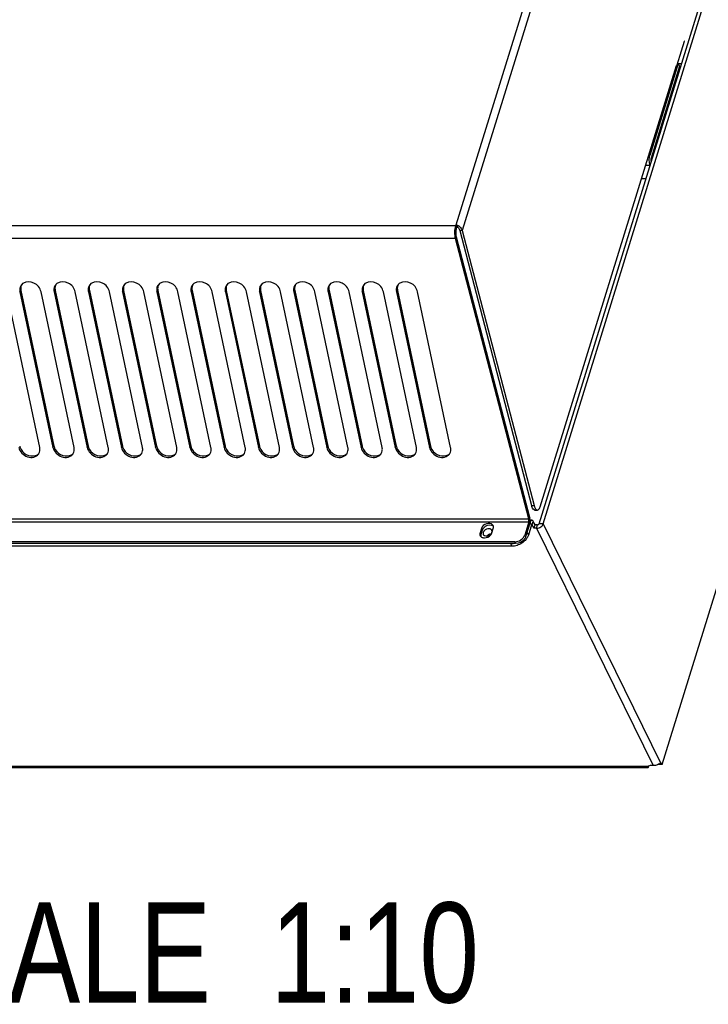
# Model space of a CAD drawing. Header units: millimetres. Extents: x 0 to 594, y 0 to 420.
# Tile 20 of 40: x 521 to 546, y 107 to 141. Entities that reach past the tile are written whole.
import ezdxf

# ---------------------------------------------------------------- set-up
doc = ezdxf.new("R2010")
doc.units = ezdxf.units.MM
doc.header["$LTSCALE"] = 32.67
doc.layers.get('0').update_dxf_attribs({"linetype": 'CONTINUOUS'})
doc.layers.add('02___PRT_ALL_AXES', color=7, linetype='CONTINUOUS')
doc.layers.add('ROUNDS', color=7, linetype='CONTINUOUS')
doc.styles.get("Standard").update_dxf_attribs({"font": 'txt', "width": 0.8})

msp = doc.modelspace()

# ---------------------------------------------------------------- linework, layer by layer
at = {"color": 9, "linetype": 'CONTINUOUS'}
for p, q in [((541.5567, 149.8702), (536.7202, 134.2194)), ((541.7978, 149.7496), (536.9426, 134.0381)), ((543.4642, 136.6608), (543.5017, 136.6608)), ((543.5174, 136.3096), (543.3556, 136.3096)), ((536.7117, 134.1918), (505.1932, 134.1918)), ((536.7082, 133.7518), (505.167, 133.7518)), ((536.7082, 133.7518), (536.7424, 133.7997)), ((521.4702, 131.8915), (521.5044, 131.9393)), ((522.6676, 131.8915), (522.7018, 131.9393)), ((523.865, 131.8915), (523.8992, 131.9393)), ((525.0624, 131.8915), (525.0966, 131.9393)), ((526.2597, 131.8915), (526.294, 131.9393)), ((527.4571, 131.8915), (527.4913, 131.9393)), ((528.6545, 131.8915), (528.6887, 131.9393)), ((529.8519, 131.8915), (529.8861, 131.9393)), ((531.0493, 131.8915), (531.0835, 131.9393)), ((532.2466, 131.8915), (532.2808, 131.9393)), ((533.444, 131.8915), (533.4782, 131.9393)), ((534.6414, 131.8915), (534.6756, 131.9393)), ((522.6247, 126.4462), (522.6589, 126.494)), ((523.8221, 126.4462), (523.8563, 126.494)), ((525.0195, 126.4462), (525.0537, 126.494)), ((526.2169, 126.4462), (526.2511, 126.494)), ((527.4142, 126.4462), (527.4485, 126.494)), ((528.6116, 126.4462), (528.6458, 126.494)), ((529.809, 126.4462), (529.8432, 126.494)), ((531.0064, 126.4462), (531.0406, 126.494)), ((532.2038, 126.4462), (532.238, 126.494)), ((533.4011, 126.4462), (533.4353, 126.494)), ((534.5985, 126.4462), (534.6327, 126.494)), ((535.7959, 126.4462), (535.8301, 126.494)), ((506.7569, 123.8379), (539.2682, 123.8379)), ((506.7663, 123.9479), (539.2662, 123.9479)), ((539.3004, 123.9957), (539.2662, 123.9479)), ((539.3149, 123.8246), (539.3072, 123.8246)), ((539.3607, 123.7314), (539.3233, 123.8074)), ((539.388, 123.7395), (539.3759, 123.7395)), ((539.388, 123.7395), (539.4243, 123.857)), ((539.5411, 123.6151), (539.5774, 123.7326)), ((539.7738, 123.7718), (539.6356, 123.7718)), ((539.7738, 123.7718), (543.878, 115.4081)), ((537.5624, 123.4559), (537.5929, 123.3938)), ((537.6108, 123.6126), (537.6413, 123.5504)), ((539.5411, 123.6151), (543.615, 115.3135)), ((543.4435, 115.2849), (511.1169, 115.2849))]:
    msp.add_line(p, q, dxfattribs=at)
at = {"color": 7, "linetype": 'CONTINUOUS'}
for p, q in [((543.9929, 138.3248), (544.7132, 140.6558)), ((544.7043, 140.6739), (544.7132, 140.6558)), ((544.4941, 139.8724), (543.5017, 136.6608)), ((544.4941, 139.8724), (544.6111, 139.8724)), ((544.4941, 139.8724), (544.5399, 139.7792)), ((544.5399, 139.7792), (543.5474, 136.5676)), ((544.5399, 139.7792), (544.5823, 139.7792)), ((543.9762, 138.3177), (543.9929, 138.3248)), ((543.9929, 138.3248), (543.984, 138.3429)), ((543.366, 135.8434), (543.2116, 135.8434)), ((536.7117, 134.1918), (536.7422, 134.1296)), ((536.7507, 134.1572), (536.7202, 134.2194)), ((536.7422, 134.1296), (536.7507, 134.1572)), ((536.76, 134.1569), (536.7507, 134.1572)), ((536.7768, 134.2139), (536.779, 134.1545)), ((536.9426, 134.0381), (536.8521, 134.035)), ((539.3004, 123.9957), (536.7424, 133.7997)), ((521.5044, 131.9393), (522.6589, 126.494)), ((522.7018, 131.9393), (523.8563, 126.494)), ((523.8992, 131.9393), (525.0537, 126.494)), ((525.0966, 131.9393), (526.2511, 126.494)), ((526.294, 131.9393), (527.4485, 126.494)), ((527.4913, 131.9393), (528.6458, 126.494)), ((528.6887, 131.9393), (529.8432, 126.494)), ((529.8861, 131.9393), (531.0406, 126.494)), ((531.0835, 131.9393), (532.238, 126.494)), ((532.2808, 131.9393), (533.4353, 126.494)), ((533.4782, 131.9393), (534.6327, 126.494)), ((534.6756, 131.9393), (535.8301, 126.494)), ((539.2987, 123.7757), (539.2682, 123.8379)), ((539.3149, 123.9003), (539.3759, 123.9003)), ((539.4853, 123.7326), (539.4243, 123.857)), ((539.449, 123.6151), (539.4853, 123.7326)), ((539.5774, 123.7326), (539.4853, 123.7326)), ((537.6413, 123.5504), (537.5929, 123.3938))]:
    msp.add_line(p, q, dxfattribs=at)
at = {"color": 3, "linetype": 'CONTINUOUS'}
for p, q in [((536.7117, 134.1918), (536.7202, 134.2194)), ((539.2662, 123.9479), (536.7082, 133.7518)), ((522.1642, 126.4462), (521.0097, 131.8915)), ((521.4702, 131.8915), (522.6247, 126.4462)), ((523.3616, 126.4462), (522.2071, 131.8915)), ((522.6676, 131.8915), (523.8221, 126.4462)), ((524.559, 126.4462), (523.4045, 131.8915)), ((523.865, 131.8915), (525.0195, 126.4462)), ((525.7563, 126.4462), (524.6018, 131.8915)), ((525.0624, 131.8915), (526.2169, 126.4462)), ((526.9537, 126.4462), (525.7992, 131.8915)), ((526.2597, 131.8915), (527.4142, 126.4462)), ((528.1511, 126.4462), (526.9966, 131.8915)), ((527.4571, 131.8915), (528.6116, 126.4462)), ((529.3485, 126.4462), (528.194, 131.8915)), ((528.6545, 131.8915), (529.809, 126.4462)), ((530.5459, 126.4462), (529.3914, 131.8915)), ((529.8519, 131.8915), (531.0064, 126.4462)), ((531.7432, 126.4462), (530.5887, 131.8915)), ((531.0493, 131.8915), (532.2038, 126.4462)), ((532.9406, 126.4462), (531.7861, 131.8915)), ((532.2466, 131.8915), (533.4011, 126.4462)), ((534.138, 126.4462), (532.9835, 131.8915)), ((533.444, 131.8915), (534.5985, 126.4462)), ((535.3354, 126.4462), (534.1809, 131.8915)), ((534.6414, 131.8915), (535.7959, 126.4462)), ((536.5328, 126.4462), (535.3783, 131.8915)), ((539.449, 123.6151), (539.388, 123.7395)), ((537.6108, 123.6126), (537.5624, 123.4559)), ((537.9769, 123.4559), (538.0253, 123.6126)), ((539.5411, 123.6151), (539.449, 123.6151)), ((511.2205, 115.2416), (543.4367, 115.2416)), ((543.4435, 115.2849), (543.4346, 115.256))]:
    msp.add_line(p, q, dxfattribs=at)
at = {"color": 7, "linetype": 'CONTINUOUS'}
msp.add_lwpolyline([(536.779, 134.1545), (536.7694, 134.156), (536.76, 134.1569)], dxfattribs=at)
at = {"color": 3, "linetype": 'CONTINUOUS'}
for centre, radius, start, end in [((536.6101, 133.8771), 0.3758, 62.4284, 63.66961), ((536.6071, 133.8713), 0.3823, 61.3083, 62.4291), ((536.604, 133.8657), 0.3888, 58.7117, 61.30553), ((536.607, 133.8701), 0.3834, 51.14039, 58.75285), ((521.8045, 131.9625), 0.3417, 183.94939, 192.00498), ((521.7269, 131.9712), 0.2628, 137.39767, 144.38779), ((523.0019, 131.9625), 0.3417, 183.94939, 192.00498), ((522.9243, 131.9712), 0.2628, 137.39767, 144.38779), ((524.1992, 131.9625), 0.3417, 183.94939, 192.00498), ((524.1217, 131.9712), 0.2628, 137.39767, 144.38779), ((525.3966, 131.9625), 0.3417, 183.94939, 192.00498), ((525.3191, 131.9712), 0.2628, 137.39767, 144.38779), ((526.594, 131.9625), 0.3417, 183.94939, 192.00498), ((526.5164, 131.9712), 0.2628, 137.39767, 144.38779), ((527.7914, 131.9625), 0.3417, 183.94939, 192.00498), ((527.7138, 131.9712), 0.2628, 137.39767, 144.38779), ((528.9888, 131.9625), 0.3417, 183.94939, 192.00498), ((528.9112, 131.9712), 0.2628, 137.39767, 144.38779), ((530.1861, 131.9625), 0.3417, 183.94939, 192.00498), ((530.1086, 131.9712), 0.2628, 137.39767, 144.38779), ((531.3835, 131.9625), 0.3417, 183.94939, 192.00498), ((531.306, 131.9712), 0.2628, 137.39767, 144.38779), ((532.5809, 131.9625), 0.3417, 183.94939, 192.00498), ((532.5033, 131.9712), 0.2628, 137.39767, 144.38779), ((533.7783, 131.9625), 0.3417, 183.94939, 192.00498), ((533.7007, 131.9712), 0.2628, 137.39767, 144.38779), ((534.9757, 131.9625), 0.3417, 183.94939, 192.00498), ((534.8981, 131.9712), 0.2628, 137.39767, 144.38779), ((521.9092, 126.3652), 0.2606, 324.40032, 330.46002), ((523.1066, 126.3652), 0.2606, 324.40032, 330.46002), ((524.304, 126.3652), 0.2606, 324.40032, 330.46002), ((525.5014, 126.3652), 0.2606, 324.40032, 330.46002), ((526.6987, 126.3652), 0.2606, 324.40032, 330.46002), ((527.8961, 126.3652), 0.2606, 324.40032, 330.46002), ((529.0935, 126.3652), 0.2606, 324.40032, 330.46002), ((530.2909, 126.3652), 0.2606, 324.40032, 330.46002), ((531.4883, 126.3652), 0.2606, 324.40032, 330.46002), ((532.6856, 126.3652), 0.2606, 324.40032, 330.46002), ((533.883, 126.3652), 0.2606, 324.40032, 330.46002), ((535.0804, 126.3652), 0.2606, 324.40032, 330.46002), ((536.2778, 126.3652), 0.2606, 324.40032, 330.46002), ((537.9135, 123.6594), 0.1187, 9.98167, 40.99474), ((539.0207, 123.8877), 0.253, 356.51361, 5.2608), ((537.6767, 123.4096), 0.1212, 190.04187, 192.96144), ((537.6739, 123.4089), 0.1183, 192.92998, 222.87029), ((537.7044, 123.4563), 0.1754, 248.4694, 253.73834), ((543.2132, 115.3541), 0.2546, 341.6503, 343.10849), ((543.1577, 115.3709), 0.3125, 343.10951, 344.57401)]:
    msp.add_arc(centre, radius, start, end, dxfattribs=at)
at = {"color": 7, "linetype": 'CONTINUOUS'}
for centre, radius, start, end in [((521.8183, 126.5699), 0.3647, 192.00221, 196.8569), ((523.0157, 126.5699), 0.3647, 192.00221, 196.8569), ((524.2131, 126.5699), 0.3647, 192.00221, 196.8569), ((525.4104, 126.5699), 0.3647, 192.00221, 196.8569), ((526.6078, 126.5699), 0.3647, 192.00221, 196.8569), ((527.8052, 126.5699), 0.3647, 192.00221, 196.8569), ((529.0026, 126.5699), 0.3647, 192.00221, 196.8569), ((530.2, 126.5699), 0.3647, 192.00221, 196.8569), ((531.3973, 126.5699), 0.3647, 192.00221, 196.8569), ((532.5947, 126.5699), 0.3647, 192.00221, 196.8569), ((533.7921, 126.5699), 0.3647, 192.00221, 196.8569), ((534.9895, 126.5699), 0.3647, 192.00221, 196.8569), ((536.1869, 126.5699), 0.3647, 192.00221, 196.8569), ((538.8264, 123.8895), 0.486, 3.81313, 7.73413), ((538.8118, 123.8875), 0.5006, 355.0822, 1.46107), ((538.8037, 123.8879), 0.5088, 1.40043, 3.82379)]:
    msp.add_arc(centre, radius, start, end, dxfattribs=at)
for points in [[(543.4812, 136.4768), (543.4797, 136.5113), (543.4808, 136.546), (543.4851, 136.5803)], [(543.513, 136.3192), (543.4916, 136.3684), (543.4836, 136.4233), (543.4812, 136.4768)], [(543.4851, 136.5803), (543.4884, 136.6075), (543.4936, 136.6346), (543.5017, 136.6608)], [(543.5474, 136.5676), (543.5369, 136.5334), (543.5162, 136.4688), (543.5509, 136.4604)], [(536.779, 134.1545), (536.7907, 134.1444), (536.8015, 134.1333), (536.8111, 134.1213)], [(536.8111, 134.1213), (536.8311, 134.0965), (536.8468, 134.0664), (536.8521, 134.035)], [(521.5012, 132.0594), (521.4945, 132.0199), (521.4961, 131.9785), (521.5044, 131.9393)], [(521.5327, 132.1488), (521.5171, 132.1213), (521.5064, 132.0906), (521.5012, 132.0594)], [(522.6986, 132.0594), (522.6919, 132.0199), (522.6935, 131.9785), (522.7018, 131.9393)], [(522.7301, 132.1488), (522.7145, 132.1213), (522.7038, 132.0906), (522.6986, 132.0594)], [(523.8959, 132.0594), (523.8893, 132.0199), (523.8909, 131.9785), (523.8992, 131.9393)], [(523.9274, 132.1488), (523.9119, 132.1213), (523.9012, 132.0906), (523.8959, 132.0594)], [(525.0933, 132.0594), (525.0866, 132.0199), (525.0883, 131.9785), (525.0966, 131.9393)], [(525.1248, 132.1488), (525.1093, 132.1213), (525.0986, 132.0906), (525.0933, 132.0594)], [(526.2907, 132.0594), (526.284, 132.0199), (526.2856, 131.9785), (526.294, 131.9393)], [(526.3222, 132.1488), (526.3066, 132.1213), (526.296, 132.0906), (526.2907, 132.0594)], [(527.4881, 132.0594), (527.4814, 132.0199), (527.483, 131.9785), (527.4913, 131.9393)], [(527.5196, 132.1488), (527.504, 132.1213), (527.4933, 132.0906), (527.4881, 132.0594)], [(528.6855, 132.0594), (528.6788, 132.0199), (528.6804, 131.9785), (528.6887, 131.9393)], [(528.717, 132.1488), (528.7014, 132.1213), (528.6907, 132.0906), (528.6855, 132.0594)], [(529.8828, 132.0594), (529.8762, 132.0199), (529.8778, 131.9785), (529.8861, 131.9393)], [(529.9143, 132.1488), (529.8988, 132.1213), (529.8881, 132.0906), (529.8828, 132.0594)], [(531.0802, 132.0594), (531.0735, 132.0199), (531.0752, 131.9785), (531.0835, 131.9393)], [(531.1117, 132.1488), (531.0961, 132.1213), (531.0855, 132.0906), (531.0802, 132.0594)], [(532.2776, 132.0594), (532.2709, 132.0199), (532.2725, 131.9785), (532.2808, 131.9393)], [(532.3091, 132.1488), (532.2935, 132.1213), (532.2829, 132.0906), (532.2776, 132.0594)], [(533.475, 132.0594), (533.4683, 132.0199), (533.4699, 131.9785), (533.4782, 131.9393)], [(533.5065, 132.1488), (533.4909, 132.1213), (533.4802, 132.0906), (533.475, 132.0594)], [(534.6723, 132.0594), (534.6657, 132.0199), (534.6673, 131.9785), (534.6756, 131.9393)], [(534.7039, 132.1488), (534.6883, 132.1213), (534.6776, 132.0906), (534.6723, 132.0594)], [(521.4693, 126.4641), (521.4788, 126.4326), (521.4925, 126.4022), (521.5092, 126.3739)], [(522.6666, 126.4641), (522.6762, 126.4326), (522.6898, 126.4022), (522.7066, 126.3739)], [(523.864, 126.4641), (523.8735, 126.4326), (523.8872, 126.4022), (523.904, 126.3739)], [(525.0614, 126.4641), (525.0709, 126.4326), (525.0846, 126.4022), (525.1014, 126.3739)], [(526.2588, 126.4641), (526.2683, 126.4326), (526.282, 126.4022), (526.2988, 126.3739)], [(527.4561, 126.4641), (527.4657, 126.4326), (527.4794, 126.4022), (527.4961, 126.3739)], [(528.6535, 126.4641), (528.6631, 126.4326), (528.6767, 126.4022), (528.6935, 126.3739)], [(529.8509, 126.4641), (529.8604, 126.4326), (529.8741, 126.4022), (529.8909, 126.3739)], [(531.0483, 126.4641), (531.0578, 126.4326), (531.0715, 126.4022), (531.0883, 126.3739)], [(532.2457, 126.4641), (532.2552, 126.4326), (532.2689, 126.4022), (532.2857, 126.3739)], [(533.443, 126.4641), (533.4526, 126.4326), (533.4663, 126.4022), (533.483, 126.3739)], [(534.6404, 126.4641), (534.6499, 126.4326), (534.6636, 126.4022), (534.6804, 126.3739)], [(535.8378, 126.4641), (535.8473, 126.4326), (535.861, 126.4022), (535.8778, 126.3739)], [(522.0787, 126.1898), (522.0994, 126.2027), (522.1186, 126.2185), (522.1351, 126.2365)], [(523.2761, 126.1898), (523.2968, 126.2027), (523.316, 126.2185), (523.3325, 126.2365)], [(524.4735, 126.1898), (524.4942, 126.2027), (524.5134, 126.2185), (524.5299, 126.2365)], [(525.6708, 126.1898), (525.6915, 126.2027), (525.7107, 126.2185), (525.7273, 126.2365)], [(526.8682, 126.1898), (526.8889, 126.2027), (526.9081, 126.2185), (526.9246, 126.2365)], [(528.0656, 126.1898), (528.0863, 126.2027), (528.1055, 126.2185), (528.122, 126.2365)], [(529.263, 126.1898), (529.2837, 126.2027), (529.3029, 126.2185), (529.3194, 126.2365)], [(530.4604, 126.1898), (530.4811, 126.2027), (530.5003, 126.2185), (530.5168, 126.2365)], [(531.6577, 126.1898), (531.6784, 126.2027), (531.6976, 126.2185), (531.7141, 126.2365)], [(532.8551, 126.1898), (532.8758, 126.2027), (532.895, 126.2185), (532.9115, 126.2365)], [(534.0525, 126.1898), (534.0732, 126.2027), (534.0924, 126.2185), (534.1089, 126.2365)], [(535.2499, 126.1898), (535.2706, 126.2027), (535.2898, 126.2185), (535.3063, 126.2365)], [(536.4472, 126.1898), (536.468, 126.2027), (536.4871, 126.2185), (536.5037, 126.2365)], [(537.9782, 123.7133), (537.8806, 123.7519), (537.7433, 123.7001), (537.678, 123.6179)], [(538.0336, 123.6751), (538.0189, 123.692), (537.9991, 123.705), (537.9782, 123.7133)], [(539.2987, 123.7757), (539.305, 123.7982), (539.3086, 123.8214), (539.3106, 123.8446)], [(539.308, 123.9549), (539.3061, 123.9686), (539.3037, 123.9822), (539.3004, 123.9957)], [(539.3381, 123.8751), (539.3275, 123.8599), (539.3204, 123.8423), (539.3149, 123.8246)], [(539.4243, 123.857), (539.4148, 123.8764), (539.3976, 123.9003), (539.3759, 123.9003)], [(539.5774, 123.7326), (539.6008, 123.7326), (539.6287, 123.7495), (539.6356, 123.7718)], [(537.5929, 123.3938), (537.5863, 123.3722), (537.5839, 123.3485), (537.5879, 123.3263)], [(537.6568, 123.5863), (537.6505, 123.5749), (537.6452, 123.5629), (537.6413, 123.5504)]]:
    msp.add_open_spline(points, degree=3, dxfattribs=at)
at = {"color": 3, "linetype": 'CONTINUOUS'}
for points in [[(536.6897, 133.8613), (536.6816, 133.9374), (536.682, 134.0149), (536.6918, 134.0908)], [(536.6918, 134.0908), (536.6961, 134.1248), (536.7025, 134.1587), (536.7117, 134.1918)], [(536.7202, 134.2194), (536.7335, 134.2194), (536.747, 134.2192), (536.76, 134.2165)], [(536.8476, 134.1687), (536.8695, 134.151), (536.8897, 134.1306), (536.9064, 134.1079)], [(536.9064, 134.1079), (536.9145, 134.0969), (536.9218, 134.0853), (536.9281, 134.0732)], [(536.7082, 133.7518), (536.6996, 133.7878), (536.6936, 133.8245), (536.6897, 133.8613)], [(521.467, 132.0116), (521.4629, 131.9877), (521.4619, 131.9632), (521.4636, 131.939)], [(521.5133, 132.1242), (521.4897, 132.0912), (521.4737, 132.0516), (521.467, 132.0116)], [(521.5899, 132.1957), (521.5692, 132.1828), (521.55, 132.167), (521.5335, 132.149)], [(522.6644, 132.0116), (522.6603, 131.9877), (522.6593, 131.9632), (522.6609, 131.939)], [(522.7107, 132.1242), (522.6871, 132.0912), (522.6711, 132.0516), (522.6644, 132.0116)], [(522.7873, 132.1957), (522.7666, 132.1828), (522.7474, 132.167), (522.7309, 132.149)], [(523.8617, 132.0116), (523.8577, 131.9877), (523.8567, 131.9632), (523.8583, 131.939)], [(523.9081, 132.1242), (523.8845, 132.0912), (523.8685, 132.0516), (523.8617, 132.0116)], [(523.9847, 132.1957), (523.964, 132.1828), (523.9448, 132.167), (523.9283, 132.149)], [(525.0591, 132.0116), (525.0551, 131.9877), (525.0541, 131.9632), (525.0557, 131.939)], [(525.1055, 132.1242), (525.0818, 132.0912), (525.0659, 132.0516), (525.0591, 132.0116)], [(525.1821, 132.1957), (525.1614, 132.1828), (525.1422, 132.167), (525.1257, 132.149)], [(526.2565, 132.0116), (526.2525, 131.9877), (526.2514, 131.9632), (526.2531, 131.939)], [(526.3028, 132.1242), (526.2792, 132.0912), (526.2633, 132.0516), (526.2565, 132.0116)], [(526.3795, 132.1957), (526.3587, 132.1828), (526.3396, 132.167), (526.323, 132.149)], [(527.4539, 132.0116), (527.4498, 131.9877), (527.4488, 131.9632), (527.4505, 131.939)], [(527.5002, 132.1242), (527.4766, 132.0912), (527.4606, 132.0516), (527.4539, 132.0116)], [(527.5768, 132.1957), (527.5561, 132.1828), (527.5369, 132.167), (527.5204, 132.149)], [(528.6513, 132.0116), (528.6472, 131.9877), (528.6462, 131.9632), (528.6478, 131.939)], [(528.6976, 132.1242), (528.674, 132.0912), (528.658, 132.0516), (528.6513, 132.0116)], [(528.7742, 132.1957), (528.7535, 132.1828), (528.7343, 132.167), (528.7178, 132.149)], [(529.8486, 132.0116), (529.8446, 131.9877), (529.8436, 131.9632), (529.8452, 131.939)], [(529.895, 132.1242), (529.8714, 132.0912), (529.8554, 132.0516), (529.8486, 132.0116)], [(529.9716, 132.1957), (529.9509, 132.1828), (529.9317, 132.167), (529.9152, 132.149)], [(531.046, 132.0116), (531.042, 131.9877), (531.041, 131.9632), (531.0426, 131.939)], [(531.0923, 132.1242), (531.0687, 132.0912), (531.0528, 132.0516), (531.046, 132.0116)], [(531.169, 132.1957), (531.1483, 132.1828), (531.1291, 132.167), (531.1126, 132.149)], [(532.2434, 132.0116), (532.2393, 131.9877), (532.2383, 131.9632), (532.24, 131.939)], [(532.2897, 132.1242), (532.2661, 132.0912), (532.2502, 132.0516), (532.2434, 132.0116)], [(532.3664, 132.1957), (532.3456, 132.1828), (532.3265, 132.167), (532.3099, 132.149)], [(533.4408, 132.0116), (533.4367, 131.9877), (533.4357, 131.9632), (533.4374, 131.939)], [(533.4871, 132.1242), (533.4635, 132.0912), (533.4475, 132.0516), (533.4408, 132.0116)], [(533.5637, 132.1957), (533.543, 132.1828), (533.5238, 132.167), (533.5073, 132.149)], [(534.6381, 132.0116), (534.6341, 131.9877), (534.6331, 131.9632), (534.6347, 131.939)], [(534.6845, 132.1242), (534.6609, 132.0912), (534.6449, 132.0516), (534.6381, 132.0116)], [(534.7611, 132.1957), (534.7404, 132.1828), (534.7212, 132.167), (534.7047, 132.149)], [(522.1675, 126.3261), (522.1741, 126.3656), (522.1725, 126.407), (522.1642, 126.4462)], [(523.3648, 126.3261), (523.3715, 126.3656), (523.3699, 126.407), (523.3616, 126.4462)], [(524.5622, 126.3261), (524.5689, 126.3656), (524.5673, 126.407), (524.559, 126.4462)], [(525.7596, 126.3261), (525.7663, 126.3656), (525.7646, 126.407), (525.7563, 126.4462)], [(526.957, 126.3261), (526.9637, 126.3656), (526.962, 126.407), (526.9537, 126.4462)], [(528.1544, 126.3261), (528.161, 126.3656), (528.1594, 126.407), (528.1511, 126.4462)], [(529.3517, 126.3261), (529.3584, 126.3656), (529.3568, 126.407), (529.3485, 126.4462)], [(530.5491, 126.3261), (530.5558, 126.3656), (530.5542, 126.407), (530.5459, 126.4462)], [(531.7465, 126.3261), (531.7532, 126.3656), (531.7515, 126.407), (531.7432, 126.4462)], [(532.9439, 126.3261), (532.9506, 126.3656), (532.9489, 126.407), (532.9406, 126.4462)], [(534.1413, 126.3261), (534.1479, 126.3656), (534.1463, 126.407), (534.138, 126.4462)], [(535.3386, 126.3261), (535.3453, 126.3656), (535.3437, 126.407), (535.3354, 126.4462)], [(536.536, 126.3261), (536.5427, 126.3656), (536.5411, 126.407), (536.5328, 126.4462)], [(522.136, 126.2367), (522.1515, 126.2642), (522.1622, 126.2949), (522.1675, 126.3261)], [(523.3333, 126.2367), (523.3489, 126.2642), (523.3596, 126.2949), (523.3648, 126.3261)], [(524.5307, 126.2367), (524.5463, 126.2642), (524.557, 126.2949), (524.5622, 126.3261)], [(525.7281, 126.2367), (525.7437, 126.2642), (525.7543, 126.2949), (525.7596, 126.3261)], [(526.9255, 126.2367), (526.941, 126.2642), (526.9517, 126.2949), (526.957, 126.3261)], [(528.1228, 126.2367), (528.1384, 126.2642), (528.1491, 126.2949), (528.1544, 126.3261)], [(529.3202, 126.2367), (529.3358, 126.2642), (529.3465, 126.2949), (529.3517, 126.3261)], [(530.5176, 126.2367), (530.5332, 126.2642), (530.5438, 126.2949), (530.5491, 126.3261)], [(531.715, 126.2367), (531.7306, 126.2642), (531.7412, 126.2949), (531.7465, 126.3261)], [(532.9124, 126.2367), (532.9279, 126.2642), (532.9386, 126.2949), (532.9439, 126.3261)], [(534.1097, 126.2367), (534.1253, 126.2642), (534.136, 126.2949), (534.1413, 126.3261)], [(535.3071, 126.2367), (535.3227, 126.2642), (535.3334, 126.2949), (535.3386, 126.3261)], [(536.5045, 126.2367), (536.5201, 126.2642), (536.5307, 126.2949), (536.536, 126.3261)], [(538.0253, 123.6126), (538.032, 123.6341), (538.0343, 123.6579), (538.0304, 123.6801)], [(539.6264, 123.6308), (539.6711, 123.6472), (539.7134, 123.6761), (539.7427, 123.7137)], [(539.7427, 123.7137), (539.7561, 123.731), (539.7673, 123.7508), (539.7738, 123.7718)], [(537.5624, 123.4559), (537.5558, 123.4344), (537.5534, 123.4107), (537.5574, 123.3885)], [(537.5873, 123.3284), (537.6016, 123.3128), (537.6204, 123.3009), (537.64, 123.2931)], [(537.7152, 123.2797), (537.7985, 123.2797), (537.8884, 123.3233), (537.9403, 123.3885)], [(537.9403, 123.3885), (537.9562, 123.4085), (537.9694, 123.4315), (537.9769, 123.4559)], [(539.5411, 123.6151), (539.57, 123.6151), (539.5992, 123.6209), (539.6264, 123.6308)], [(537.6553, 123.2879), (537.6746, 123.2822), (537.6951, 123.2797), (537.7152, 123.2797)], [(543.6946, 115.3189), (543.6685, 115.3139), (543.6415, 115.3118), (543.615, 115.3135)], [(543.7729, 115.343), (543.7478, 115.3323), (543.7215, 115.324), (543.6946, 115.3189)], [(543.8355, 115.3764), (543.8158, 115.3633), (543.7947, 115.3522), (543.7729, 115.343)]]:
    msp.add_open_spline(points, degree=3, dxfattribs=at)
at = {"color": 7, "linetype": 'CONTINUOUS'}
for points, knots in [([(536.7424, 133.7997), (536.7219, 133.8821), (536.7163, 133.9958), (536.7355, 134.1048), (536.7422, 134.1296)], [0, 0, 0, 0, 0.767962, 1, 1, 1, 1]), ([(521.5092, 126.3739), (521.5667, 126.277), (521.7472, 126.1282), (521.9922, 126.1359), (522.0787, 126.1898)], [0, 0, 0, 0, 0.5248896, 1, 1, 1, 1]), ([(522.7066, 126.3739), (522.7641, 126.277), (522.9446, 126.1282), (523.1896, 126.1359), (523.2761, 126.1898)], [0, 0, 0, 0, 0.5248896, 1, 1, 1, 1]), ([(523.904, 126.3739), (523.9615, 126.277), (524.142, 126.1282), (524.3869, 126.1359), (524.4735, 126.1898)], [0, 0, 0, 0, 0.5248896, 1, 1, 1, 1]), ([(525.1014, 126.3739), (525.1588, 126.277), (525.3394, 126.1282), (525.5843, 126.1359), (525.6708, 126.1898)], [0, 0, 0, 0, 0.5248896, 1, 1, 1, 1]), ([(526.2988, 126.3739), (526.3562, 126.277), (526.5367, 126.1282), (526.7817, 126.1359), (526.8682, 126.1898)], [0, 0, 0, 0, 0.5248896, 1, 1, 1, 1]), ([(527.4961, 126.3739), (527.5536, 126.277), (527.7341, 126.1282), (527.9791, 126.1359), (528.0656, 126.1898)], [0, 0, 0, 0, 0.5248896, 1, 1, 1, 1]), ([(528.6935, 126.3739), (528.751, 126.277), (528.9315, 126.1282), (529.1765, 126.1359), (529.263, 126.1898)], [0, 0, 0, 0, 0.5248896, 1, 1, 1, 1]), ([(529.8909, 126.3739), (529.9484, 126.277), (530.1289, 126.1282), (530.3738, 126.1359), (530.4604, 126.1898)], [0, 0, 0, 0, 0.5248896, 1, 1, 1, 1]), ([(531.0883, 126.3739), (531.1457, 126.277), (531.3263, 126.1282), (531.5712, 126.1359), (531.6577, 126.1898)], [0, 0, 0, 0, 0.5248896, 1, 1, 1, 1]), ([(532.2857, 126.3739), (532.3431, 126.277), (532.5236, 126.1282), (532.7686, 126.1359), (532.8551, 126.1898)], [0, 0, 0, 0, 0.5248896, 1, 1, 1, 1]), ([(533.483, 126.3739), (533.5405, 126.277), (533.721, 126.1282), (533.966, 126.1359), (534.0525, 126.1898)], [0, 0, 0, 0, 0.5248896, 1, 1, 1, 1]), ([(534.6804, 126.3739), (534.7379, 126.277), (534.9184, 126.1282), (535.1634, 126.1359), (535.2499, 126.1898)], [0, 0, 0, 0, 0.5248896, 1, 1, 1, 1]), ([(535.8778, 126.3739), (535.9353, 126.277), (536.1158, 126.1282), (536.3607, 126.1359), (536.4472, 126.1898)], [0, 0, 0, 0, 0.5248896, 1, 1, 1, 1]), ([(539.3759, 123.9003), (539.3691, 123.9003), (539.3535, 123.8944), (539.3431, 123.8823), (539.3381, 123.8751)], [0, 0, 0, 0, 0.4393286, 1, 1, 1, 1]), ([(537.678, 123.6179), (537.674, 123.6129), (537.6665, 123.6026), (537.6598, 123.5918), (537.6568, 123.5863)], [0, 0, 0, 0, 0.5067065, 1, 1, 1, 1])]:
    msp.add_open_spline(points, degree=3, knots=knots, dxfattribs=at)
at = {"color": 3, "linetype": 'CONTINUOUS'}
for points, knots in [([(536.76, 134.2165), (536.7627, 134.2159), (536.7679, 134.2146), (536.7731, 134.2128), (536.7756, 134.2118)], [0, 0, 0, 0, 0.4918958, 1, 1, 1, 1]), ([(536.9281, 134.0732), (536.931, 134.0675), (536.9364, 134.056), (536.9407, 134.0441), (536.9426, 134.0381)], [0, 0, 0, 0, 0.5064741, 1, 1, 1, 1]), ([(522.2071, 131.8915), (522.1799, 132.0196), (521.9954, 132.2436), (521.6942, 132.2607), (521.5899, 132.1957)], [0, 0, 0, 0, 0.5161162, 1, 1, 1, 1]), ([(523.4045, 131.8915), (523.3773, 132.0196), (523.1928, 132.2436), (522.8915, 132.2607), (522.7873, 132.1957)], [0, 0, 0, 0, 0.5161162, 1, 1, 1, 1]), ([(524.6018, 131.8915), (524.5747, 132.0196), (524.3902, 132.2436), (524.0889, 132.2607), (523.9847, 132.1957)], [0, 0, 0, 0, 0.5161162, 1, 1, 1, 1]), ([(525.7992, 131.8915), (525.7721, 132.0196), (525.5875, 132.2436), (525.2863, 132.2607), (525.1821, 132.1957)], [0, 0, 0, 0, 0.5161162, 1, 1, 1, 1]), ([(526.9966, 131.8915), (526.9694, 132.0196), (526.7849, 132.2436), (526.4837, 132.2607), (526.3795, 132.1957)], [0, 0, 0, 0, 0.5161162, 1, 1, 1, 1]), ([(528.194, 131.8915), (528.1668, 132.0196), (527.9823, 132.2436), (527.6811, 132.2607), (527.5768, 132.1957)], [0, 0, 0, 0, 0.5161162, 1, 1, 1, 1]), ([(529.3914, 131.8915), (529.3642, 132.0196), (529.1797, 132.2436), (528.8784, 132.2607), (528.7742, 132.1957)], [0, 0, 0, 0, 0.5161162, 1, 1, 1, 1]), ([(530.5887, 131.8915), (530.5616, 132.0196), (530.3771, 132.2436), (530.0758, 132.2607), (529.9716, 132.1957)], [0, 0, 0, 0, 0.5161162, 1, 1, 1, 1]), ([(531.7861, 131.8915), (531.7589, 132.0196), (531.5744, 132.2436), (531.2732, 132.2607), (531.169, 132.1957)], [0, 0, 0, 0, 0.5161162, 1, 1, 1, 1]), ([(532.9835, 131.8915), (532.9563, 132.0196), (532.7718, 132.2436), (532.4706, 132.2607), (532.3664, 132.1957)], [0, 0, 0, 0, 0.5161162, 1, 1, 1, 1]), ([(534.1809, 131.8915), (534.1537, 132.0196), (533.9692, 132.2436), (533.6679, 132.2607), (533.5637, 132.1957)], [0, 0, 0, 0, 0.5161162, 1, 1, 1, 1]), ([(535.3783, 131.8915), (535.3511, 132.0196), (535.1666, 132.2436), (534.8653, 132.2607), (534.7611, 132.1957)], [0, 0, 0, 0, 0.5161162, 1, 1, 1, 1]), ([(521.4274, 126.4462), (521.4585, 126.2995), (521.6523, 126.1053), (521.9516, 126.08), (522.0829, 126.1601), (522.1211, 126.2135)], [0, 0, 0, 0, 0.517889, 0.7732392, 1, 1, 1, 1]), ([(522.6247, 126.4462), (522.6558, 126.2995), (522.8496, 126.1053), (523.149, 126.08), (523.2803, 126.1601), (523.3185, 126.2135)], [0, 0, 0, 0, 0.517889, 0.7732392, 1, 1, 1, 1]), ([(523.8221, 126.4462), (523.8532, 126.2995), (524.047, 126.1053), (524.3464, 126.08), (524.4776, 126.1601), (524.5159, 126.2135)], [0, 0, 0, 0, 0.517889, 0.7732392, 1, 1, 1, 1]), ([(525.0195, 126.4462), (525.0506, 126.2995), (525.2444, 126.1053), (525.5438, 126.08), (525.675, 126.1601), (525.7133, 126.2135)], [0, 0, 0, 0, 0.517889, 0.7732392, 1, 1, 1, 1]), ([(526.2169, 126.4462), (526.248, 126.2995), (526.4418, 126.1053), (526.7411, 126.08), (526.8724, 126.1601), (526.9106, 126.2135)], [0, 0, 0, 0, 0.517889, 0.7732392, 1, 1, 1, 1]), ([(527.4142, 126.4462), (527.4454, 126.2995), (527.6392, 126.1053), (527.9385, 126.08), (528.0698, 126.1601), (528.108, 126.2135)], [0, 0, 0, 0, 0.517889, 0.7732392, 1, 1, 1, 1]), ([(528.6116, 126.4462), (528.6427, 126.2995), (528.8365, 126.1053), (529.1359, 126.08), (529.2672, 126.1601), (529.3054, 126.2135)], [0, 0, 0, 0, 0.517889, 0.7732392, 1, 1, 1, 1]), ([(529.809, 126.4462), (529.8401, 126.2995), (530.0339, 126.1053), (530.3333, 126.08), (530.4645, 126.1601), (530.5028, 126.2135)], [0, 0, 0, 0, 0.517889, 0.7732392, 1, 1, 1, 1]), ([(531.0064, 126.4462), (531.0375, 126.2995), (531.2313, 126.1053), (531.5306, 126.08), (531.6619, 126.1601), (531.7002, 126.2135)], [0, 0, 0, 0, 0.517889, 0.7732392, 1, 1, 1, 1]), ([(532.2038, 126.4462), (532.2349, 126.2995), (532.4287, 126.1053), (532.728, 126.08), (532.8593, 126.1601), (532.8975, 126.2135)], [0, 0, 0, 0, 0.517889, 0.7732392, 1, 1, 1, 1]), ([(533.4011, 126.4462), (533.4323, 126.2995), (533.626, 126.1053), (533.9254, 126.08), (534.0567, 126.1601), (534.0949, 126.2135)], [0, 0, 0, 0, 0.517889, 0.7732392, 1, 1, 1, 1]), ([(534.5985, 126.4462), (534.6296, 126.2995), (534.8234, 126.1053), (535.1228, 126.08), (535.2541, 126.1601), (535.2923, 126.2135)], [0, 0, 0, 0, 0.517889, 0.7732392, 1, 1, 1, 1]), ([(535.7959, 126.4462), (535.827, 126.2995), (536.0208, 126.1053), (536.3202, 126.08), (536.4514, 126.1601), (536.4897, 126.2135)], [0, 0, 0, 0, 0.517889, 0.7732392, 1, 1, 1, 1]), ([(538.0031, 123.7372), (537.9556, 123.792), (537.7662, 123.805), (537.6346, 123.6895), (537.6108, 123.6126)], [0, 0, 0, 0, 0.473842, 1, 1, 1, 1]), ([(539.2726, 123.9109), (539.272, 123.9173), (539.2704, 123.9297), (539.2678, 123.942), (539.2662, 123.9479)], [0, 0, 0, 0, 0.5115908, 1, 1, 1, 1]), ([(539.2682, 123.8379), (539.2695, 123.8433), (539.2717, 123.8547), (539.2729, 123.8663), (539.2732, 123.8723)], [0, 0, 0, 0, 0.4781792, 1, 1, 1, 1]), ([(539.3654, 123.7413), (539.3644, 123.7399), (539.3626, 123.7367), (539.3612, 123.7332), (539.3607, 123.7314)], [0, 0, 0, 0, 0.4677985, 1, 1, 1, 1]), ([(539.369, 123.7452), (539.3683, 123.7446), (539.367, 123.7434), (539.3659, 123.742), (539.3654, 123.7413)], [0, 0, 0, 0, 0.4804339, 1, 1, 1, 1]), ([(539.3759, 123.7482), (539.3747, 123.7481), (539.3722, 123.7474), (539.37, 123.746), (539.369, 123.7452)], [0, 0, 0, 0, 0.4742016, 1, 1, 1, 1]), ([(539.388, 123.7395), (539.3867, 123.7421), (539.3836, 123.7467), (539.3782, 123.7484), (539.3759, 123.7482)], [0, 0, 0, 0, 0.563254, 1, 1, 1, 1]), ([(543.878, 115.4081), (543.8719, 115.4033), (543.8581, 115.3922), (543.8438, 115.3818), (543.8355, 115.3764)], [0, 0, 0, 0, 0.4425142, 1, 1, 1, 1]), ([(543.4337, 115.2488), (543.4337, 115.247), (543.4335, 115.2442), (543.4357, 115.2416), (543.4367, 115.2416)], [0, 0, 0, 0, 0.6574189, 1, 1, 1, 1]), ([(543.4343, 115.2561), (543.4341, 115.2548), (543.4338, 115.2524), (543.4337, 115.2499), (543.4337, 115.2488)], [0, 0, 0, 0, 0.5410693, 1, 1, 1, 1]), ([(543.4367, 115.2416), (543.4404, 115.2416), (543.4476, 115.2558), (543.452, 115.2656), (543.4548, 115.2739)], [0, 0, 0, 0, 0.299828, 1, 1, 1, 1])]:
    msp.add_open_spline(points, degree=3, knots=knots, dxfattribs=at)
at = {"layer": '02___PRT_ALL_AXES', "color": 7, "linetype": 'CONTINUOUS'}
msp.add_line((543.9336, 115.3543), (543.7954, 115.3543), dxfattribs=at)
for centre, radius, start, end in [((537.7542, 123.4376), 0.0868, 192.40638, 220.99474), ((537.8944, 123.5064), 0.087, 9.98167, 40.99474)]:
    msp.add_arc(centre, radius, start, end, dxfattribs=at)
for points, knots in [([(537.6724, 123.4721), (537.6697, 123.4633), (537.6663, 123.4456), (537.6675, 123.4275), (537.6694, 123.419)], [0, 0, 0, 0, 0.5138529, 1, 1, 1, 1]), ([(537.6978, 123.5197), (537.6921, 123.5124), (537.6822, 123.4972), (537.675, 123.4805), (537.6724, 123.4721)], [0, 0, 0, 0, 0.5156878, 1, 1, 1, 1]), ([(537.6887, 123.3807), (537.7235, 123.3406), (537.8206, 123.3353), (537.8858, 123.3687), (537.9036, 123.3807)], [0, 0, 0, 0, 0.7123669, 1, 1, 1, 1]), ([(537.9382, 123.414), (537.9309, 123.4133), (537.9162, 123.4111), (537.9018, 123.4073), (537.8946, 123.405)], [0, 0, 0, 0, 0.4944556, 1, 1, 1, 1]), ([(537.9601, 123.5635), (537.9548, 123.5696), (537.9422, 123.5807), (537.9274, 123.5884), (537.9194, 123.5915)], [0, 0, 0, 0, 0.4862621, 1, 1, 1, 1]), ([(537.9764, 123.4721), (537.9789, 123.4803), (537.9822, 123.4967), (537.9815, 123.5136), (537.9801, 123.5216)], [0, 0, 0, 0, 0.5130222, 1, 1, 1, 1])]:
    msp.add_open_spline(points, degree=3, knots=knots, dxfattribs=at)
for points in [[(537.7452, 123.5635), (537.7273, 123.5515), (537.711, 123.5367), (537.6978, 123.5197)], [(537.9194, 123.5915), (537.8647, 123.6132), (537.794, 123.5964), (537.7452, 123.5635)], [(537.8946, 123.405), (537.8595, 123.3939), (537.826, 123.3735), (537.8008, 123.3466)], [(537.9036, 123.3807), (537.9325, 123.4001), (537.9582, 123.4277), (537.9718, 123.4597)]]:
    msp.add_open_spline(points, degree=3, dxfattribs=at)
at = {"layer": '02___PRT_ALL_AXES', "color": 3, "linetype": 'CONTINUOUS'}
for points in [[(543.9336, 115.3543), (543.9222, 115.3774), (543.9036, 115.4048), (543.878, 115.4081)], [(543.518, 115.3127), (543.498, 115.3094), (543.4781, 115.3037), (543.4599, 115.2945)], [(543.615, 115.3135), (543.5829, 115.3176), (543.5499, 115.3181), (543.518, 115.3127)]]:
    msp.add_open_spline(points, degree=3, dxfattribs=at)
msp.add_open_spline([(543.4599, 115.2945), (543.457, 115.2931), (543.4514, 115.2901), (543.4461, 115.2867), (543.4435, 115.2849)], degree=3, knots=[0, 0, 0, 0, 0.5088394, 1, 1, 1, 1], dxfattribs=at)
at = {"layer": 'ROUNDS', "color": 7, "linetype": 'CONTINUOUS'}
for p, q in [((539.6356, 123.7718), (545.4936, 142.7283)), ((536.8521, 134.035), (539.3616, 124.4078)), ((539.4801, 124.2515), (539.5705, 124.2546)), ((539.3149, 123.8246), (539.1565, 123.3154)), ((538.8075, 123.0804), (506.8489, 123.0804))]:
    msp.add_line(p, q, dxfattribs=at)
at = {"layer": 'ROUNDS', "color": 3, "linetype": 'CONTINUOUS'}
for p, q in [((539.7738, 123.7718), (545.6318, 142.7283)), ((539.6655, 124.3682), (544.4376, 139.8108)), ((536.9426, 134.0381), (539.4521, 124.4109)), ((543.9336, 115.3543), (549.7803, 134.2744)), ((539.2682, 123.8379), (539.126, 123.3776)), ((539.3607, 123.7314), (539.2517, 123.3789)), ((538.777, 123.1426), (506.8184, 123.1426)), ((538.6702, 122.9872), (507.0778, 122.9872))]:
    msp.add_line(p, q, dxfattribs=at)
at = {"layer": 'ROUNDS', "color": 9, "linetype": 'CONTINUOUS'}
for p, q in [((539.3616, 124.4078), (539.4521, 124.4109)), ((539.126, 123.3776), (539.1565, 123.3154)), ((539.206, 123.4721), (539.2517, 123.3789)), ((538.6244, 123.0804), (538.6702, 122.9872)), ((538.777, 123.1426), (538.8075, 123.0804))]:
    msp.add_line(p, q, dxfattribs=at)
at = {"layer": 'ROUNDS', "color": 7, "linetype": 'CONTINUOUS'}
for centre, radius, start, end in [((539.8277, 124.5289), 0.4815, 194.56986, 198.34293), ((538.8383, 123.5858), 0.3849, 341.35428, 342.82419)]:
    msp.add_arc(centre, radius, start, end, dxfattribs=at)
at = {"layer": 'ROUNDS', "color": 3, "linetype": 'CONTINUOUS'}
for centre, radius, start, end in [((538.7769, 123.4719), 0.3293, 270.02149, 273.39907), ((538.7658, 123.5519), 0.5176, 321.40835, 328.59318)]:
    msp.add_arc(centre, radius, start, end, dxfattribs=at)
at = {"layer": 'ROUNDS', "color": 7, "linetype": 'CONTINUOUS'}
for points in [[(539.3963, 124.3176), (539.3857, 124.3365), (539.3774, 124.3568), (539.3706, 124.3774)], [(539.1735, 123.3957), (539.1852, 123.4171), (539.1951, 123.4396), (539.2029, 123.4627)], [(538.6244, 123.0804), (538.6552, 123.0804), (538.6861, 123.0831), (538.7166, 123.088)]]:
    msp.add_open_spline(points, degree=3, dxfattribs=at)
at = {"layer": 'ROUNDS', "color": 3, "linetype": 'CONTINUOUS'}
for points in [[(539.4521, 124.4109), (539.4602, 124.3797), (539.4711, 124.3489), (539.4867, 124.3208)], [(539.0771, 123.2877), (539.0904, 123.3044), (539.1022, 123.3226), (539.1116, 123.3417)], [(539.1116, 123.3417), (539.1173, 123.3533), (539.1222, 123.3653), (539.126, 123.3776)], [(539.2517, 123.3789), (539.2413, 123.345), (539.226, 123.3124), (539.2076, 123.2821)], [(538.8556, 123.017), (538.7959, 122.9981), (538.7328, 122.9872), (538.6702, 122.9872)], [(538.7964, 123.1432), (538.8275, 123.145), (538.8586, 123.1511), (538.8883, 123.1605)], [(539.1704, 123.229), (539.0916, 123.13), (538.9762, 123.0553), (538.8556, 123.017)], [(538.8883, 123.1605), (538.9606, 123.1834), (539.0299, 123.2283), (539.0771, 123.2877)]]:
    msp.add_open_spline(points, degree=3, dxfattribs=at)
for points, knots in [([(539.5705, 124.2547), (539.5802, 124.255), (539.6309, 124.2725), (539.6532, 124.3284), (539.6655, 124.3682)], [0, 0, 0, 0, 0.1882177, 1, 1, 1, 1]), ([(539.4867, 124.3208), (539.4924, 124.3107), (539.5112, 124.2805), (539.5457, 124.2538), (539.5705, 124.2547)], [0, 0, 0, 0, 0.31715, 1, 1, 1, 1])]:
    msp.add_open_spline(points, degree=3, knots=knots, dxfattribs=at)
at = {"layer": 'ROUNDS', "color": 7, "linetype": 'CONTINUOUS'}
for points, knots in [([(539.4801, 124.2515), (539.4726, 124.2513), (539.4354, 124.2583), (539.4105, 124.2921), (539.3963, 124.3176)], [0, 0, 0, 0, 0.2035756, 1, 1, 1, 1]), ([(539.1565, 123.3154), (539.1464, 123.2829), (539.0735, 123.1544), (538.9186, 123.0804), (538.8075, 123.0804)], [0, 0, 0, 0, 0.234879, 1, 1, 1, 1])]:
    msp.add_open_spline(points, degree=3, knots=knots, dxfattribs=at)

# ---------------------------------------------------------------- texts
at = {"color": 5, "linetype": 'CONTINUOUS', "insert": (537.5237, 110.5237), "char_height": 3.5, "width": 30.8, "attachment_point": 3, "line_spacing_factor": 0.9}
msp.add_mtext('SCALE  1:10', dxfattribs=at)

doc.saveas('drawing.dxf')
